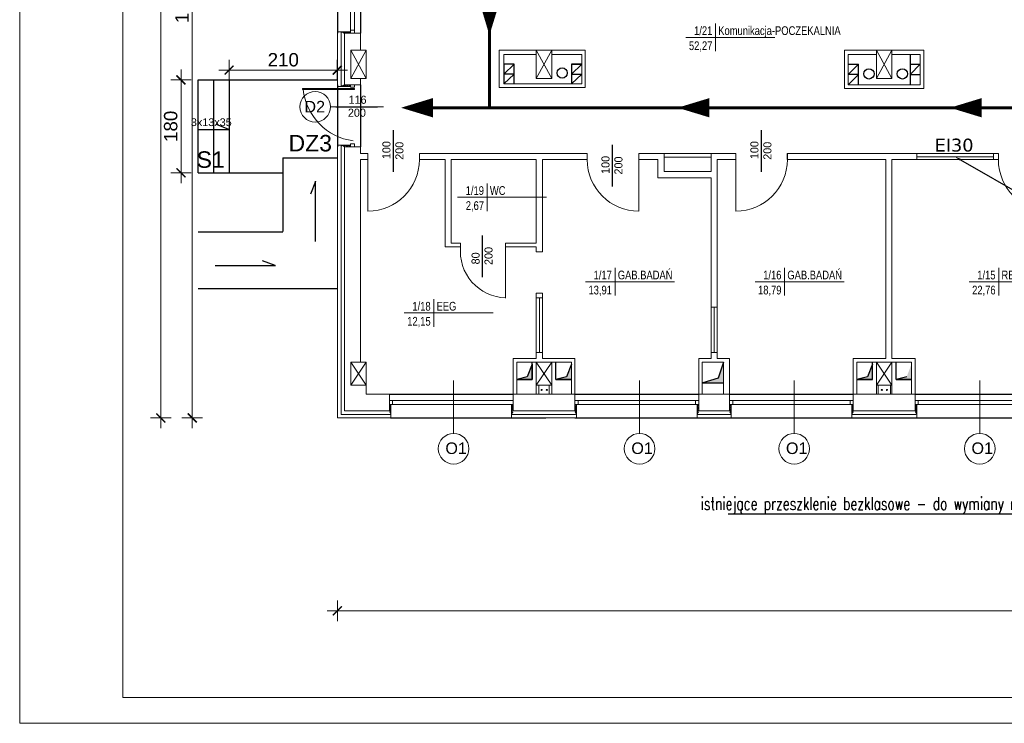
# Model space of a CAD drawing. Header units: millimetres. Extents: x 126553 to 403692, y -95821 to 38049.
# Tile 166 of 256: x 214683 to 216594, y 12157 to 13522. Entities that reach past the tile are written whole.
import ezdxf
from ezdxf import colors
from ezdxf.entities.mleader import LeaderData, LeaderLine
from ezdxf.enums import TextEntityAlignment as Align
from ezdxf.math import Vec2, Vec3

# ---------------------------------------------------------------- set-up
doc = ezdxf.new("R2010")
doc.units = ezdxf.units.MM
for name, color, linetype, lineweight in [('_(06 GRUBA)', 7, 'Continuous', 40), ('docieplenie', 6, 'Continuous', 18), ('docieplenie zew.', 6, 'Continuous', 18), ('ewakaucja', 3, 'Continuous', 50), ('OKNA', 7, 'Continuous', 13), ('opisy', 7, 'Continuous', 18), ('ramki', 250, 'Continuous', 13), ('TEREN', 1, 'Continuous', 40), ('WYMIAR', 7, 'Continuous', 18), ('ŚCIANY CIENKIE', 7, 'Continuous', 18), ('ŚCIANY GRUBE', 7, 'Continuous', 20)]:
    doc.layers.add(name, color=color, linetype=linetype, lineweight=lineweight)
doc.layers.add('KOMINY', color=94, linetype='Continuous', plot=False)
doc.layers.add('Opisy - Teksty', color=7, linetype='Continuous')
doc.layers.add('WIDOK', color=7, linetype='Continuous')
doc.styles.add('Arial', font='arial.ttf')
doc.styles.add('GENERATED_STYLE_2', font='arial.ttf')
doc.styles.add('ROMANS', font='romans.shx', dxfattribs={"width": 0.7})
doc.styles.add('STYLE1', font='txt', dxfattribs={"width": 0.8})
doc.linetypes.add('ZIGZAG', pattern='A,0.0001,-0.2,[131,LTYPESHP.SHX,S=0.2,R=0,X=-0.2,Y=0],-0.4,[131,LTYPESHP.SHX,S=0.2,R=180,X=0.2,Y=0],-0.2', length=0.8001)
doc.dimstyles.new('A_100', dxfattribs={"dimtxt": 26, "dimasz": 2, "dimexe": 0, "dimexo": 5, "dimgap": 0.01, "dimtad": 0, "dimdec": 4, "dimrnd": 0.5, "dimdsep": 46, "dimtxsty": 'Arial', "dimblk1": 'K', "dimblk2": 'K', "dimsah": 1, "dimcen": 10, "dimse1": 1, "dimse2": 1, "dimclrd": 256, "dimclre": 256, "dimclrt": 1, "dimadec": 0, "dimazin": 0, "dimtfac": 0.5, "dimtdec": 4, "dimtmove": 0, "dimatfit": 3, "dimldrblk": 'K', "dimfxl": 1, "dimtvp": 0.75, "dimtolj": 1, "dimtzin": 0, "dimlwd": 13, "dimarcsym": 0})

# ---------------------------------------------------------------- blocks, each defined once
blk = doc.blocks.new('METKA')
for p, q in [((0, 26.9), (0, -26.9)), ((-57.4, 0), (115.4, 0))]:
    blk.add_line(p, q)
at = {"layer": 'opisy', "style": 'STYLE1', "width": 0.8, "flags": 4}
for tag, p in [('NUMER', (-6.1, 4.5)), ('POWIERZCHNIA', (-6, -24.6))]:
    blk.add_attdef(tag, text='', height=17, dxfattribs=at).set_placement(p, align=Align.RIGHT)
for tag, p in [('NAZWA', (5.3, 4.6)), ('POSADZKA', (5.6, -24.7))]:
    blk.add_attdef(tag, p, '', height=17, dxfattribs=at)
blk = doc.blocks.new('stolarka1')
at = {"layer": 'opisy', "color": 8}
blk.add_line((6731.2, -4655), (6731.2, -4757.8), dxfattribs=at)
at = {"layer": 'opisy'}
blk.add_circle((6731.2, -4787.5), 29.7, dxfattribs=at)
at = {"layer": 'opisy', "insert": (6715.2, -4775.4), "char_height": 22.4, "width": 15.9, "attachment_point": 1}
blk.add_mtext('{\\fArial|b0|i0|c238|p34;O1}', dxfattribs=at)
blk = doc.blocks.new('K')
for p, q in [((0, 10), (0, -10)), ((-10, 0), (10, 0)), ((4.24, 4.24), (-4.24, -4.24))]:
    blk.add_line(p, q)
blk.add_trace([(-4.77, -3.71), (-3.71, -4.77), (3.71, 4.77), (4.77, 3.71)])
blk = doc.blocks.new('*D2484')
at = {"layer": 'Defpoints', "color": 0, "linetype": 'ByBlock', "transparency": 16777216}
for p in [(215299.7, 12749.4), (225693.7, 12749.4), (225693.7, 12375.5)]:
    blk.add_point(p, dxfattribs=at)
at = {"layer": 'WYMIAR', "linetype": 'ByBlock', "lineweight": 13, "transparency": 16777216}
blk.add_line((215301.7, 12375.5), (225691.7, 12375.5), dxfattribs=at)
at = {"layer": 'WYMIAR', "linetype": 'ByBlock', "lineweight": 13, "transparency": 16777216, "xscale": 2, "yscale": 2, "zscale": 2, "rotation": 180}
blk.add_blockref('K', (215299.7, 12375.5), dxfattribs=at)
at = {"layer": 'WYMIAR', "linetype": 'ByBlock', "lineweight": 13, "transparency": 16777216, "xscale": 2, "yscale": 2, "zscale": 2}
blk.add_blockref('K', (225693.7, 12375.5), dxfattribs=at)
at = {"layer": 'WYMIAR', "color": 7, "linetype": 'ByBlock', "transparency": 16777216, "insert": (220496.7, 12395.5), "char_height": 26, "attachment_point": 5, "style": 'Arial'}
blk.add_mtext('\\A1;10394', dxfattribs=at)
blk = doc.blocks.new('*D2487')
at = {"layer": 'Defpoints', "color": 0, "linetype": 'ByBlock', "lineweight": 60, "transparency": 16777216}
for p in [(215268, 14361.4), (215018.2, 12749.4), (215268, 12749.4)]:
    blk.add_point(p, dxfattribs=at)
at = {"layer": 'WYMIAR', "linetype": 'ByBlock', "lineweight": 13, "transparency": 16777216}
blk.add_line((215018.2, 14359.4), (215018.2, 12751.4), dxfattribs=at)
at = {"layer": 'WYMIAR', "linetype": 'ByBlock', "lineweight": 13, "transparency": 16777216, "xscale": 2, "yscale": 2, "zscale": 2}
for p, rotation in [((215018.2, 14361.4), 90), ((215018.2, 12749.4), 270)]:
    blk.add_blockref('K', p, dxfattribs=dict(at, rotation=rotation))
at = {"layer": 'WYMIAR', "color": 7, "linetype": 'ByBlock', "transparency": 16777216, "insert": (214998.3, 13555.4), "char_height": 26, "attachment_point": 5, "rotation": 90, "style": 'Arial'}
blk.add_mtext('\\A1;1612', dxfattribs=at)
blk = doc.blocks.new('*D2750')
at = {"layer": 'Defpoints', "color": 0, "linetype": 'ByBlock', "lineweight": 60, "transparency": 16777216}
for p in [(215089.7, 13424), (215089.7, 13404.9), (215299.6, 13404.9)]:
    blk.add_point(p, dxfattribs=at)
at = {"layer": 'WYMIAR', "linetype": 'ByBlock', "lineweight": 13, "transparency": 16777216}
blk.add_line((215297.6, 13424), (215091.7, 13424), dxfattribs=at)
at = {"layer": 'WYMIAR', "linetype": 'ByBlock', "lineweight": 13, "transparency": 16777216, "xscale": 2, "yscale": 2, "zscale": 2, "rotation": 180}
blk.add_blockref('K', (215089.7, 13424), dxfattribs=at)
at = {"layer": 'WYMIAR', "linetype": 'ByBlock', "lineweight": 13, "transparency": 16777216, "xscale": 2, "yscale": 2, "zscale": 2}
blk.add_blockref('K', (215299.6, 13424), dxfattribs=at)
at = {"layer": 'WYMIAR', "color": 7, "linetype": 'ByBlock', "transparency": 16777216, "insert": (215194.7, 13443.9), "char_height": 26, "attachment_point": 5, "style": 'Arial'}
blk.add_mtext('\\A1;210', dxfattribs=at)
blk = doc.blocks.new('*D2751')
at = {"layer": 'Defpoints', "color": 0, "linetype": 'ByBlock', "lineweight": 60, "transparency": 16777216}
for p in [(215029.7, 13404.9), (214996.3, 13224.9), (215029.7, 13224.9)]:
    blk.add_point(p, dxfattribs=at)
at = {"layer": 'WYMIAR', "linetype": 'ByBlock', "lineweight": 13, "transparency": 16777216}
blk.add_line((214996.3, 13402.9), (214996.3, 13226.9), dxfattribs=at)
at = {"layer": 'WYMIAR', "linetype": 'ByBlock', "lineweight": 13, "transparency": 16777216, "xscale": 2, "yscale": 2, "zscale": 2}
for p, rotation in [((214996.3, 13404.9), 90), ((214996.3, 13224.9), 270)]:
    blk.add_blockref('K', p, dxfattribs=dict(at, rotation=rotation))
at = {"layer": 'WYMIAR', "color": 7, "linetype": 'ByBlock', "transparency": 16777216, "insert": (214976.4, 13314.9), "char_height": 26, "attachment_point": 5, "rotation": 90, "style": 'Arial'}
blk.add_mtext('\\A1;180', dxfattribs=at)
blk = doc.blocks.new('*D2984')
at = {"layer": 'Defpoints', "color": 0, "linetype": 'ByBlock', "lineweight": -3}
for p in [(220347.7, 15996.4), (214957.2, 12749.4), (220435.7, 12749.4)]:
    blk.add_point(p, dxfattribs=at)
at = {"layer": 'WYMIAR', "linetype": 'ByBlock', "lineweight": 13}
blk.add_line((214957.2, 15994.4), (214957.2, 12751.4), dxfattribs=at)
at = {"layer": 'WYMIAR', "linetype": 'ByBlock', "lineweight": 13, "xscale": 2, "yscale": 2, "zscale": 2}
for p, rotation in [((214957.2, 15996.4), 90), ((214957.2, 12749.4), 270)]:
    blk.add_blockref('K', p, dxfattribs=dict(at, rotation=rotation))
at = {"layer": 'WYMIAR', "color": 7, "linetype": 'ByBlock', "insert": (214937.3, 14372.9), "char_height": 26, "attachment_point": 5, "rotation": 90, "style": 'Arial'}
blk.add_mtext('\\A1;3247', dxfattribs=at)

msp = doc.modelspace()

# ---------------------------------------------------------------- hatches: boundary and pattern name
at = {"layer": 'KOMINY'}
for points in [[(216048.72702, 12817.86048), (216048.72702, 12857.86048), (216038.78499, 12826.66666), (216008.72702, 12817.86048)], [(215677.64869, 12853.77008), (215668.23091, 12829.23622), (215647.64869, 12823.77008), (215677.64869, 12823.77008)], [(215753.80536, 12853.77008), (215744.38759, 12829.23622), (215723.80536, 12823.77008), (215753.80536, 12823.77008)], [(216337.72702, 12853.77008), (216328.30925, 12829.23622), (216307.72702, 12823.77008), (216337.72702, 12823.77008)], [(216413.72702, 12853.77008), (216404.30925, 12829.23622), (216383.72702, 12823.77008), (216413.72702, 12823.77008)]]:
    msp.add_hatch(color=0, dxfattribs=at).paths.add_polyline_path(points)

# ---------------------------------------------------------------- linework, layer by layer
at = {"layer": 'docieplenie', "color": 0, "linetype": 'ZIGZAG'}
for p, q in [((215306.8286, 13496.62547), (215308.77768, 13498.29339)), ((215306.8286, 13496.62547), (215306.8286, 13393.86304)), ((215308.77768, 13498.29339), (215312.48771, 13495.52094)), ((215312.48771, 13495.52094), (215315.03052, 13498.17526)), ((215315.03052, 13498.17526), (215318.50091, 13495.55003)), ((215318.50091, 13495.55003), (215321.09567, 13498.24012)), ((215321.09567, 13498.24012), (215324.27404, 13495.45282)), ((215324.27404, 13495.45282), (215324.9228, 13496.3603)), ((215306.8286, 13393.86304), (215309.21176, 13392.72081)), ((215309.21176, 13392.72081), (215311.68839, 13394.81491)), ((215311.68839, 13394.81491), (215314.92707, 13392.59389)), ((215314.92707, 13392.59389), (215317.72111, 13394.81491)), ((215317.72111, 13394.81491), (215321.34074, 13392.59389)), ((215321.34074, 13392.59389), (215324.26186, 13394.75145)), ((215324.26186, 13394.75145), (215324.76975, 13394.49762)), ((215306.8286, 13276.62547), (215308.77768, 13278.29339)), ((215308.77768, 13278.29339), (215312.48771, 13275.52094)), ((215312.48771, 13275.52094), (215315.03052, 13278.17526)), ((215315.03052, 13278.17526), (215318.50091, 13275.55003)), ((215318.50091, 13275.55003), (215321.09567, 13278.24012)), ((215321.09567, 13278.24012), (215324.27404, 13275.45282)), ((215306.8286, 13276.62547), (215306.8286, 12756.40184)), ((215324.27404, 13275.45282), (215324.9228, 13276.3603)), ((215401.18992, 12770.33605), (215403.44306, 12773.1665)), ((215403.24994, 12767.82719), (215401.18992, 12770.33605)), ((215401.18992, 12765.38275), (215403.24994, 12767.82719)), ((215403.31436, 12763.64584), (215401.18992, 12765.38275)), ((215401.18992, 12760.81539), (215403.31436, 12763.64584)), ((215403.44306, 12773.1665), (215401.25435, 12775.16067)), ((215637.9519, 12764.30459), (215640.37717, 12766.95407)), ((215640.20856, 12760.90565), (215637.9519, 12764.30459)), ((215638.08779, 12769.82997), (215640.44247, 12772.37917)), ((215640.37717, 12766.95407), (215638.08779, 12769.82997)), ((215640.44247, 12772.37917), (215638.21854, 12774.92828)), ((215761.18992, 12770.33605), (215763.44306, 12773.1665)), ((215763.24994, 12767.82719), (215761.18992, 12770.33605)), ((215761.18992, 12765.38275), (215763.24994, 12767.82719)), ((215763.31436, 12763.64584), (215761.18992, 12765.38275)), ((215761.18992, 12760.81539), (215763.31436, 12763.64584)), ((215763.44306, 12773.1665), (215761.25435, 12775.16067)), ((215997.87715, 12762.43488), (216000.52341, 12764.81093)), ((216000.22376, 12760.60647), (215997.87715, 12762.43488)), ((215997.91559, 12766.76537), (216000.52033, 12769.27379)), ((216000.52341, 12764.81093), (215997.91559, 12766.76537)), ((215997.92865, 12771.70882), (216000.50037, 12774.2009)), ((216000.52033, 12769.27379), (215997.92865, 12771.70882)), ((216000.50037, 12774.2009), (215999.25347, 12775.21323)), ((216060.86852, 12765.43364), (216063.48192, 12767.7843)), ((216063.46871, 12763.28065), (216060.86852, 12765.43364)), ((216060.89142, 12774.38731), (216061.75502, 12775.13764)), ((216063.51949, 12772.32389), (216060.89142, 12774.38731)), ((216060.89142, 12770.22293), (216063.51949, 12772.32389)), ((216063.48192, 12767.7843), (216060.89142, 12770.22293)), ((216061.12856, 12760.79359), (216063.46871, 12763.28065)), ((216297.9519, 12764.30459), (216300.37717, 12766.95407)), ((216300.20856, 12760.90565), (216297.9519, 12764.30459)), ((216298.08779, 12769.82997), (216300.44247, 12772.37917)), ((216300.37717, 12766.95407), (216298.08779, 12769.82997)), ((216300.44247, 12772.37917), (216298.21854, 12774.92828)), ((216421.18992, 12770.33605), (216423.44306, 12773.1665)), ((216423.24994, 12767.82719), (216421.18992, 12770.33605)), ((216421.18992, 12765.38275), (216423.24994, 12767.82719)), ((216423.31436, 12763.64584), (216421.18992, 12765.38275)), ((216421.18992, 12760.81539), (216423.31436, 12763.64584)), ((216423.44306, 12773.1665), (216421.25435, 12775.16067)), ((215306.8286, 12756.40184), (215401.91183, 12756.40184)), ((215403.24994, 12758.69255), (215401.18992, 12760.81539)), ((215401.89812, 12756.38883), (215403.24994, 12758.69255)), ((215637.98462, 12758.38924), (215640.20856, 12760.90565)), ((215639.16578, 12756.38883), (215637.98462, 12758.38924)), ((215639.16578, 12756.38883), (215761.89812, 12756.38883)), ((215763.24994, 12758.69255), (215761.18992, 12760.81539)), ((215761.89812, 12756.38883), (215763.24994, 12758.69255)), ((215997.91706, 12758.07933), (216000.22376, 12760.60647)), ((215999.20842, 12756.41124), (215997.91706, 12758.07933)), ((215999.20842, 12756.41124), (216062.05306, 12756.41124)), ((216063.58024, 12758.90041), (216061.12856, 12760.79359)), ((216062.05306, 12756.41124), (216063.58024, 12758.90041)), ((216297.98462, 12758.38924), (216300.20856, 12760.90565)), ((216299.16578, 12756.38883), (216297.98462, 12758.38924)), ((216299.16578, 12756.38883), (216421.89812, 12756.38883)), ((216423.24994, 12758.69255), (216421.18992, 12760.81539)), ((216421.89812, 12756.38883), (216423.24994, 12758.69255))]:
    msp.add_line(p, q, dxfattribs=at)
at = {"layer": 'docieplenie', "color": 0}
for p, q in [((216297.72702, 12775.36048), (216297.72702, 12763.36048)), ((216423.72702, 12749.36048), (216423.72702, 12775.36048))]:
    msp.add_line(p, q, dxfattribs=at)
at = {"layer": 'docieplenie', "color": 0, "lineweight": 30}
for points in [[(215296.68568, 13352.76155), (215377.55362, 13352.76155)], [(215408.61491, 13226.63998), (215408.61491, 13307.50793)], [(216122.62179, 13226.63998), (216122.62179, 13307.50793)], [(215833.63395, 13198.03688), (215833.63395, 13278.90482)], [(215581.60845, 13022.59392), (215581.60845, 13103.46186)]]:
    msp.add_lwpolyline(points, dxfattribs=at)
at = {"layer": 'docieplenie', "color": 0, "lineweight": 0}
for points in [[(215358.7759, 13250.36048), (215358.7759, 13150.36048)], [(215884.54868, 13250.36048), (215884.54868, 13150.36048)], [(216072.78278, 13250.36048), (216072.78278, 13150.36048)], [(215626.21408, 13081.52608), (215626.21408, 12981.52608)]]:
    msp.add_lwpolyline(points, dxfattribs=at)
for centre, radius, start, end in [((215358.7759, 13250.36048), 100, 270, 0), ((215884.54868, 13250.36048), 100, 180, 270), ((216072.78278, 13250.36048), 100, 270, 0), ((216682.23787, 13250.36048), 100, 180, 270), ((215628.19114, 13072.39199), 89.77066, 174.16009728, 268.73804796)]:
    msp.add_arc(centre, radius, start, end, dxfattribs=at)
at = {"layer": 'docieplenie zew.', "color": 0, "linetype": 'ZIGZAG'}
for p, q in [((215313.72702, 13498.36048), (215299.72702, 13498.36048)), ((215325.08789, 13498.36048), (215313.72702, 13498.36048)), ((215325.08789, 13495.36048), (215325.08789, 13498.36048))]:
    msp.add_line(p, q, dxfattribs=at)
at = {"layer": 'docieplenie zew.', "color": 0}
for p, q in [((215299.72702, 13498.36048), (215299.72702, 13395.36048)), ((215325.08789, 13498.36048), (215325.08789, 13495.36048)), ((215299.72702, 13395.36048), (215299.72702, 13392.36048)), ((215299.72702, 13392.36048), (215325.08789, 13392.36048)), ((215325.08789, 13392.36048), (215325.08789, 13395.26391)), ((215325.08789, 13395.26391), (215325.08789, 13392.36048)), ((215313.72702, 13278.36048), (215299.72702, 13278.36048)), ((215299.72702, 13278.36048), (215299.72702, 12763.36048)), ((215325.08789, 13278.36048), (215313.72702, 13278.36048)), ((215325.08789, 13275.36048), (215325.08789, 13278.36048)), ((215325.08789, 13278.36048), (215325.08789, 13275.36048)), ((215299.72702, 12763.36048), (215299.72702, 12749.36048)), ((215403.72702, 12775.36048), (215400.72702, 12775.36048)), ((215403.72702, 12775.36048), (215400.72702, 12775.36048)), ((215403.72702, 12749.36048), (215403.72702, 12775.36048)), ((215640.72702, 12775.36048), (215637.72702, 12775.36048)), ((215637.72702, 12775.36048), (215637.72702, 12763.36048)), ((215637.72702, 12763.36048), (215637.72702, 12749.36048)), ((215763.72702, 12775.36048), (215760.72702, 12775.36048)), ((215763.72702, 12749.36048), (215763.72702, 12775.36048)), ((216000.72702, 12775.36048), (215997.72702, 12775.36048)), ((215997.72702, 12775.36048), (215997.72702, 12749.36048)), ((216063.72702, 12775.36048), (216060.72702, 12775.36048)), ((216063.72702, 12749.36048), (216063.72702, 12775.36048)), ((216300.72702, 12775.36048), (216297.72702, 12775.36048)), ((216297.72702, 12775.36048), (216297.72702, 12749.36048)), ((216300.72702, 12775.36048), (216297.72702, 12775.36048)), ((216297.72702, 12763.36048), (216297.72702, 12749.36048)), ((216423.72702, 12775.36048), (216420.72702, 12775.36048)), ((216423.72702, 12775.36048), (216420.72702, 12775.36048)), ((216423.72702, 12749.36048), (216423.72702, 12775.36048)), ((215299.72702, 12749.36048), (215400.72702, 12749.36048)), ((215400.72702, 12749.36048), (215403.72702, 12749.36048)), ((215637.72702, 12749.36048), (215760.72702, 12749.36048)), ((215637.72702, 12749.36048), (215640.72702, 12749.36048)), ((215640.72702, 12749.36048), (215643.72702, 12749.36048)), ((215760.72702, 12749.36048), (215763.72702, 12749.36048)), ((215997.72702, 12749.36048), (216060.72702, 12749.36048)), ((216060.72702, 12749.36048), (216063.72702, 12749.36048)), ((216297.72702, 12749.36048), (216420.72702, 12749.36048)), ((216297.72702, 12749.36048), (216420.72702, 12749.36048)), ((216420.72702, 12749.36048), (216423.72702, 12749.36048)), ((216420.72702, 12749.36048), (216423.72702, 12749.36048))]:
    msp.add_line(p, q, dxfattribs=at)
at = {"layer": 'ewakaucja', "color": 3, "lineweight": 60}
for points in [[(215594.72702, 13849.19509), (215594.72702, 13350.98534)], [(217232.03266, 13350.98534), (215462.93369, 13350.98534)]]:
    msp.add_lwpolyline(points, dxfattribs=at)
for points in [[(215594.72702, 13491.67384, 0, 37.5, 0), (215594.98186, 13553.37656, 37.5, 37.5, 0)], [(215423.28259, 13350.98534, 0, 37.5, 0), (215484.98583, 13350.98534, 37.5, 37.5, 0)], [(215959.89957, 13350.98534, 0, 37.5, 0), (216021.60281, 13350.98534, 37.5, 37.5, 0)], [(216488.3537, 13350.98534, 0, 37.5, 0), (216550.05694, 13350.98534, 37.5, 37.5, 0)]]:
    msp.add_lwpolyline(points, format="xyseb", dxfattribs=at)
at = {"layer": 'KOMINY', "color": 0}
for p, q in [((216410.80948, 13453.96085), (216410.80948, 13395.36048)), ((215642.72702, 13435.36048), (215622.72702, 13416.36048)), ((215622.72702, 13435.36048), (215622.72702, 13397.36048)), ((215642.72702, 13435.36048), (215622.72702, 13435.36048)), ((215642.72702, 13397.36048), (215642.72702, 13435.36048)), ((215773.72702, 13435.36048), (215753.72702, 13435.36048)), ((215753.72702, 13435.36048), (215753.72702, 13397.36048)), ((215773.72702, 13435.36048), (215753.72702, 13416.36048)), ((215753.72702, 13435.36048), (215773.72702, 13435.36048)), ((215773.72702, 13435.36048), (215753.72702, 13435.36048)), ((216310.72702, 13435.36048), (216290.72702, 13415.36048)), ((216290.72702, 13435.36048), (216310.72702, 13435.36048)), ((216310.72702, 13395.36048), (216310.72702, 13435.36048)), ((216430.80948, 13435.36048), (216410.80948, 13415.36048)), ((216410.80948, 13435.36048), (216430.80948, 13435.36048)), ((215642.72702, 13416.36048), (215622.72702, 13397.36048)), ((215642.72702, 13416.36048), (215622.72702, 13416.36048)), ((215753.72702, 13416.36048), (215773.72702, 13416.36048)), ((215773.72702, 13416.36048), (215753.72702, 13397.36048)), ((216310.72702, 13415.36048), (216290.72702, 13415.36048)), ((216310.72702, 13415.36048), (216290.72702, 13395.36048)), ((216410.80948, 13415.36048), (216430.80948, 13415.36048)), ((215677.64869, 12823.77008), (215677.64869, 12857.86048)), ((215723.80536, 12823.77008), (215723.80536, 12857.86048)), ((216048.72702, 12857.86048), (216038.78499, 12826.66666)), ((216337.72702, 12823.77008), (216337.72702, 12857.86048)), ((216383.72702, 12823.77008), (216383.72702, 12857.86048)), ((215677.64869, 12853.77008), (215668.23091, 12829.23622)), ((215677.64869, 12853.77008), (215668.23091, 12829.23622)), ((215677.64869, 12853.77008), (215677.64869, 12823.77008)), ((215753.80536, 12853.77008), (215744.38759, 12829.23622)), ((215753.80536, 12853.77008), (215744.38759, 12829.23622)), ((216337.72702, 12853.77008), (216328.30925, 12829.23622)), ((216337.72702, 12853.77008), (216328.30925, 12829.23622)), ((215668.23091, 12829.23622), (215647.64869, 12823.77008)), ((215672.80721, 12823.77008), (215647.64869, 12823.77008)), ((215677.64869, 12823.77008), (215647.64869, 12823.77008)), ((215647.64869, 12823.77008), (215677.64869, 12823.77008)), ((215744.38759, 12829.23622), (215723.80536, 12823.77008)), ((215748.96388, 12823.77008), (215723.80536, 12823.77008)), ((215753.80536, 12823.77008), (215723.80536, 12823.77008)), ((215723.80536, 12823.77008), (215753.80536, 12823.77008)), ((216038.78499, 12826.66666), (216008.72702, 12817.86048)), ((216328.30925, 12829.23622), (216307.72702, 12823.77008)), ((216332.88555, 12823.77008), (216307.72702, 12823.77008)), ((216337.72702, 12823.77008), (216307.72702, 12823.77008)), ((216307.72702, 12823.77008), (216337.72702, 12823.77008)), ((216404.30925, 12829.23622), (216383.72702, 12823.77008)), ((216408.88555, 12823.77008), (216383.72702, 12823.77008)), ((216413.72702, 12823.77008), (216383.72702, 12823.77008)), ((216383.72702, 12823.77008), (216413.72702, 12823.77008)), ((216008.72702, 12817.86048), (216048.72702, 12817.86048))]:
    msp.add_line(p, q, dxfattribs=at)
for centre in [(215735.87591, 13418.37711), (216331.17961, 13416.66973), (216395.90789, 13416.66973)]:
    msp.add_circle(centre, 10, dxfattribs=at)
at = {"layer": 'OKNA', "color": 0}
for p, q in [((215325.08789, 13615.26391), (215325.08789, 13495.36048)), ((215333.08789, 13615.26391), (215333.08789, 13495.36048)), ((215333.08789, 13501.26391), (215325.08789, 13501.26391)), ((215333.08789, 13388.07563), (215232.24795, 13388.07563)), ((215333.08789, 13386.23976), (215232.87193, 13386.23976)), ((216024.72702, 12864.86048), (216024.72702, 13108.62034)), ((216024.72702, 12864.86048), (216024.72702, 13108.62034)), ((216024.72702, 12864.86048), (216024.72702, 13108.62034)), ((216036.72702, 12864.86048), (216036.72702, 13108.62034)), ((215685.72702, 12982.06862), (215685.72702, 12876.56713)), ((215691.74306, 12982.06862), (215691.74306, 12876.56713)), ((215697.72702, 12982.06862), (215697.72702, 12876.56713)), ((216030.74306, 12964.20479), (216030.74306, 12876.56713)), ((215400.72702, 12783.36048), (215640.72702, 12783.36048)), ((215400.72702, 12783.36048), (215406.72702, 12783.36048)), ((215406.72702, 12783.36048), (215406.72702, 12775.36048)), ((215550.72702, 12783.36048), (215640.72702, 12783.36048)), ((215760.72702, 12783.36048), (216000.72702, 12783.36048)), ((215766.72702, 12775.36048), (215766.72702, 12783.36048)), ((215994.72702, 12775.36048), (215994.72702, 12783.36048)), ((216060.72702, 12783.36048), (216300.72702, 12783.36048)), ((216066.72702, 12775.36048), (216066.72702, 12783.36048)), ((216294.72702, 12775.36048), (216294.72702, 12783.36048)), ((216420.10202, 12783.36048), (216660.10202, 12783.36048)), ((216426.72702, 12775.36048), (216426.72702, 12783.36048)), ((215400.72702, 12775.36048), (215640.72702, 12775.36048)), ((215406.72702, 12775.36048), (215403.72702, 12775.36048)), ((215550.72702, 12775.36048), (215640.72702, 12775.36048)), ((215760.72702, 12775.36048), (216000.72702, 12775.36048)), ((216060.72702, 12775.36048), (216300.72702, 12775.36048)), ((216239.30551, 12775.41738), (216292.01602, 12775.41738)), ((216420.10202, 12775.36048), (216660.10202, 12775.36048))]:
    msp.add_line(p, q, dxfattribs=at)
at = {"layer": 'OKNA', "color": 0, "lineweight": 5}
for p, q in [((215232.24795, 13388.07563), (215232.24795, 13386.23976)), ((215232.24795, 13386.23976), (215232.87193, 13386.23976)), ((215333.08789, 13388.07563), (215333.08789, 13386.23976))]:
    msp.add_line(p, q, dxfattribs=at)
at = {"layer": 'OKNA', "color": 4}
for p, q in [((216423.75083, 13262.36048), (216572.55306, 13262.36048)), ((216423.75083, 13256.04092), (216572.55306, 13256.04092)), ((216423.75083, 13250.36048), (216572.55306, 13250.36048))]:
    msp.add_line(p, q, dxfattribs=at)
at = {"layer": 'OKNA', "color": 0}
msp.add_arc((215346.2064, 13399.27073), 113.62153, 186.58559702, 262.09556449, dxfattribs=at)
at = {"layer": 'opisy', "color": 0}
msp.add_line((215389.08806, 13352.79732), (215286.31508, 13352.79732), dxfattribs=at)
msp.add_circle((215256.61483, 13352.79732), 29.70025, dxfattribs=at)
at = {"layer": 'ramki', "color": 0, "ltscale": 0.6}
for points in [[(214683.31194, 16357.33162), (227587.02727, 16357.33162), (227587.02727, 12157.33162), (214683.31194, 12157.33162)], [(214883.31194, 16307.33162), (227537.02727, 16307.33162), (227537.02727, 12207.33162), (214883.31194, 12207.33162)]]:
    msp.add_lwpolyline(points, close=True, dxfattribs=at)
at = {"layer": 'WIDOK', "color": 0}
for p, q in [((215299.72702, 13615.36048), (215299.72702, 13495.36048)), ((215344.72702, 13615.36048), (215344.72702, 13495.36048)), ((215089.72702, 13404.93224), (215089.72702, 13224.93224)), ((215299.72702, 13395.36048), (215299.72702, 13275.36048)), ((215344.72702, 13395.36048), (215344.72702, 13275.36048)), ((215193.72702, 13253.57381), (215193.72702, 13111.30228)), ((215400.10202, 12795.36048), (215640.10202, 12795.36048)), ((215760.10202, 12795.36048), (216000.10202, 12795.36048)), ((215760.72702, 12795.36048), (216000.72702, 12795.36048)), ((216060.10202, 12795.36048), (216300.10202, 12795.36048)), ((216420.10202, 12795.36048), (216660.10202, 12795.36048)), ((215403.10202, 12749.36048), (215553.72702, 12749.36048)), ((215553.72702, 12749.36048), (215704.35202, 12749.36048)), ((215637.72702, 12749.36048), (215643.10202, 12749.36048)), ((215760.72702, 12749.36048), (216420.72702, 12749.36048)), ((216420.10202, 12749.36048), (216660.10202, 12749.36048))]:
    msp.add_line(p, q, dxfattribs=at)
at = {"layer": 'WIDOK', "color": 0, "linetype": 'ByBlock'}
for p, q in [((215029.72702, 13404.93224), (215299.59917, 13404.93224)), ((215029.72702, 13224.93224), (215029.72702, 13404.93224)), ((215060.04047, 13224.93224), (215060.04047, 13404.93224)), ((215089.1201, 13308.86389), (215064.90772, 13318.33221)), ((215029.89811, 13308.86389), (215089.72702, 13308.86389)), ((215193.72702, 13253.57381), (215300.54674, 13253.57381)), ((215029.72702, 13224.93224), (215193.72702, 13224.93224)), ((215257.31917, 13207.73913), (215247.85084, 13183.52676)), ((215257.31917, 13091.38154), (215257.31917, 13208.34606)), ((215029.72702, 13110.32697), (215193.72702, 13110.32697)), ((215178.80479, 13044.83326), (215154.59242, 13054.30158)), ((215062.4472, 13044.83326), (215179.41172, 13044.83326)), ((215029.72702, 13000.32697), (215299.72702, 13000.32697))]:
    msp.add_line(p, q, dxfattribs=at)
at = {"layer": 'ŚCIANY CIENKIE', "color": 0}
for p, q in [((215355.72702, 13462.86048), (215325.72702, 13407.86048)), ((215325.72702, 13462.86048), (215355.72702, 13407.86048)), ((215685.72702, 13462.86048), (215715.72702, 13407.86048)), ((215715.72702, 13462.86048), (215685.72702, 13407.86048)), ((216345.72702, 13462.86048), (216375.72702, 13407.86048)), ((216375.72702, 13462.86048), (216345.72702, 13407.86048)), ((216024.72702, 13262.36048), (215933.72702, 13262.36048)), ((216024.72702, 13255.36048), (215933.72702, 13255.36048)), ((215355.72702, 12857.86048), (215325.72702, 12812.86048)), ((215325.72702, 12857.86048), (215355.72702, 12812.86048)), ((215715.72702, 12857.86048), (215685.72702, 12812.86048)), ((215685.72702, 12857.86048), (215715.72702, 12812.86048)), ((215753.80536, 12823.77008), (215753.80536, 12857.86048)), ((216345.72702, 12857.86048), (216375.72702, 12812.86048)), ((216375.72702, 12857.86048), (216345.72702, 12812.86048)), ((215753.80536, 12853.77008), (215753.80536, 12823.77008))]:
    msp.add_line(p, q, dxfattribs=at)
at = {"layer": 'ŚCIANY GRUBE', "color": 0}
for p, q in [((215313.72702, 13495.36048), (215344.72702, 13495.36048)), ((215313.72702, 13495.36048), (215313.72702, 13395.36048)), ((215313.72702, 13495.36048), (215344.72702, 13495.36048)), ((215344.72702, 13495.36048), (215344.72702, 13462.86048)), ((215325.72702, 13462.86048), (215325.72702, 13407.86048)), ((215355.72702, 13462.86048), (215325.72702, 13462.86048)), ((215355.72702, 13407.86048), (215355.72702, 13462.86048)), ((215355.72702, 13462.86048), (215355.72702, 13447.36048)), ((215613.72702, 13462.86048), (215685.72702, 13462.86048)), ((215613.72702, 13390.36048), (215613.72702, 13462.86048)), ((215622.72702, 13453.96085), (215622.72702, 13397.36048)), ((215622.72702, 13453.96085), (215685.72702, 13453.96085)), ((215685.72702, 13462.86048), (215685.72702, 13407.86048)), ((215715.72702, 13462.86048), (215685.72702, 13462.86048)), ((215715.72702, 13407.86048), (215715.72702, 13462.86048)), ((215715.72702, 13462.86048), (215780.72702, 13462.86048)), ((215715.72702, 13453.96085), (215773.72702, 13453.96085)), ((215773.72702, 13453.96085), (215773.72702, 13435.36048)), ((215780.72702, 13462.86048), (215780.72702, 13390.36048)), ((216283.72702, 13462.86048), (216345.72702, 13462.86048)), ((216283.72702, 13462.86048), (216283.72702, 13388.36048)), ((216283.72702, 13435.36048), (216283.72702, 13462.86048)), ((216294.72702, 13453.96085), (216290.72702, 13453.96085)), ((216290.72702, 13453.96085), (216290.72702, 13395.36048)), ((216294.72702, 13453.96085), (216345.72702, 13453.96085)), ((216345.72702, 13462.86048), (216345.72702, 13407.86048)), ((216345.72702, 13462.86048), (216375.72702, 13462.86048)), ((216375.72702, 13407.86048), (216375.72702, 13462.86048)), ((216375.72702, 13462.86048), (216437.80948, 13462.86048)), ((216375.72702, 13453.96085), (216430.80948, 13453.96085)), ((216430.80948, 13453.96085), (216430.80948, 13395.36048)), ((216437.80948, 13462.86048), (216437.80948, 13388.36048)), ((215773.72702, 13435.36048), (215773.72702, 13397.36048)), ((216290.72702, 13395.36048), (216290.72702, 13435.36048)), ((216430.80948, 13435.36048), (216430.80948, 13395.36048)), ((215313.72702, 13395.36048), (215344.72702, 13395.36048)), ((215344.72702, 13395.36048), (215313.72702, 13395.36048)), ((215313.72702, 13395.36048), (215344.72702, 13395.36048)), ((215313.72702, 13395.36048), (215344.72702, 13395.36048)), ((215333.08789, 13395.26391), (215325.09114, 13395.26391)), ((215325.72702, 13407.86048), (215355.72702, 13407.86048)), ((215344.72702, 13407.86048), (215344.72702, 13395.36048)), ((215685.72702, 13397.36048), (215622.72702, 13397.36048)), ((215622.72702, 13397.36048), (215642.72702, 13397.36048)), ((215642.72702, 13397.36048), (215672.72702, 13397.36048)), ((215685.72702, 13407.86048), (215715.72702, 13407.86048)), ((215773.72702, 13397.36048), (215685.72702, 13397.36048)), ((215756.17745, 13397.36048), (215753.72702, 13397.36048)), ((216375.72702, 13395.36048), (216290.72702, 13395.36048)), ((216345.72702, 13407.86048), (216375.72702, 13407.86048)), ((216430.80948, 13395.36048), (216375.72702, 13395.36048)), ((215333.08789, 13390.73278), (215325.09114, 13390.73278)), ((215685.72702, 13390.36048), (215613.72702, 13390.36048)), ((215780.72702, 13390.36048), (215685.72702, 13390.36048)), ((216375.72702, 13388.36048), (216283.72702, 13388.36048)), ((216412.72702, 13388.36048), (216375.72702, 13388.36048)), ((216437.80948, 13388.36048), (216412.72702, 13388.36048)), ((215313.72702, 13275.36048), (215344.72702, 13275.36048)), ((215313.72702, 13275.36048), (215313.72702, 12763.36048)), ((215313.72702, 13275.36048), (215344.72702, 13275.36048)), ((215313.72702, 13275.36048), (215344.72702, 13275.36048)), ((215333.08789, 13275.26391), (215325.09114, 13275.26391)), ((215344.72702, 13275.36048), (215344.72702, 13262.36048)), ((215358.7759, 13262.36048), (215344.72702, 13262.36048)), ((215358.7759, 13250.36048), (215358.7759, 13262.36048)), ((215358.7759, 13250.36048), (215358.7759, 13262.36048)), ((215358.7759, 13250.36048), (215358.7759, 13262.36048)), ((215358.7759, 13262.36048), (215358.7759, 13250.36048)), ((215784.58408, 13262.36048), (215458.7405, 13262.36048)), ((215458.7405, 13262.36048), (215458.7405, 13250.36048)), ((215458.7759, 13262.36048), (215458.7759, 13250.36048)), ((215784.51328, 13262.36048), (215784.51328, 13250.36048)), ((215784.54868, 13262.36048), (215784.54868, 13250.36048)), ((215784.54868, 13262.36048), (215784.54868, 13250.36048)), ((215784.58408, 13262.36048), (215784.58408, 13250.36048)), ((215933.72702, 13262.36048), (215884.54868, 13262.36048)), ((215884.54868, 13250.36048), (215884.54868, 13262.36048)), ((215884.54868, 13250.36048), (215884.54868, 13262.36048)), ((215884.54868, 13250.36048), (215884.54868, 13262.36048)), ((215884.54868, 13262.36048), (215884.54868, 13242.36048)), ((215884.54868, 13250.36048), (215884.54868, 13262.36048)), ((215884.54868, 13250.36048), (215884.54868, 13262.36048)), ((215884.54868, 13262.36048), (215884.54868, 13250.36048)), ((215933.72702, 13227.36048), (215933.72702, 13262.36048)), ((216024.72702, 13227.36048), (216024.72702, 13262.36048)), ((216072.78278, 13262.36048), (216024.72702, 13262.36048)), ((216072.78278, 13250.36048), (216072.78278, 13262.36048)), ((216072.78278, 13250.36048), (216072.78278, 13262.36048)), ((216072.78278, 13250.36048), (216072.78278, 13262.36048)), ((216072.78278, 13250.36048), (216072.78278, 13262.36048)), ((216072.78278, 13262.36048), (216072.78278, 13250.36048)), ((216423.75083, 13262.36048), (216172.74738, 13262.36048)), ((216172.74738, 13262.36048), (216172.74738, 13250.36048)), ((216172.78278, 13262.36048), (216172.78278, 13250.36048)), ((216423.75083, 13250.36048), (216423.75083, 13262.36048)), ((216582.27327, 13262.36048), (216572.55306, 13262.36048)), ((216572.55306, 13250.36048), (216572.55306, 13262.36048)), ((216582.20247, 13262.36048), (216582.20247, 13250.36048)), ((216582.23787, 13262.36048), (216582.23787, 13250.36048)), ((216582.23787, 13262.36048), (216582.23787, 13250.36048)), ((216582.27327, 13262.36048), (216582.27327, 13250.36048)), ((215358.7759, 13250.36048), (215344.72702, 13250.36048)), ((215344.72702, 13250.36048), (215344.72702, 13088.52608)), ((215508.72702, 13250.36048), (215458.7405, 13250.36048)), ((215508.72702, 13250.36048), (215508.72702, 13081.52608)), ((215685.72702, 13250.36048), (215520.72702, 13250.36048)), ((215520.72702, 13250.36048), (215520.72702, 13088.52608)), ((215685.72702, 13250.36048), (215520.72702, 13250.36048)), ((215685.72702, 13250.36048), (215685.72702, 13088.31187)), ((215784.58408, 13250.36048), (215697.72702, 13250.36048)), ((215697.72702, 13250.36048), (215697.72702, 13071.4425)), ((215921.72702, 13250.36048), (215884.54868, 13250.36048)), ((215921.72702, 13215.36048), (215921.72702, 13250.36048)), ((216036.72702, 13198.62034), (216036.72702, 13250.36048)), ((216072.78278, 13250.36048), (216036.72702, 13250.36048)), ((216363.72702, 13250.36048), (216172.74738, 13250.36048)), ((216363.72702, 12864.86048), (216363.72702, 13250.36048)), ((216375.72702, 12864.86048), (216375.72702, 13250.36048)), ((216423.75083, 13250.36048), (216375.72702, 13250.36048)), ((216582.27327, 13250.36048), (216572.55306, 13250.36048)), ((216024.72702, 13227.36048), (215933.72702, 13227.36048)), ((216024.72702, 13215.36048), (215921.72702, 13215.36048)), ((216024.72702, 13198.62034), (216024.72702, 13215.36048)), ((216024.72702, 13198.62034), (216024.72702, 12964.20479)), ((216036.72702, 13198.62034), (216036.72702, 12964.20479)), ((215344.72702, 13088.52608), (215344.72702, 12857.86048)), ((215538.88638, 13088.52608), (215520.72702, 13088.52608)), ((215538.88638, 13081.52608), (215538.88638, 13088.52608)), ((215685.72702, 13088.52608), (215626.21408, 13088.52608)), ((215626.21408, 13081.52608), (215626.21408, 13088.52608)), ((215538.88638, 13081.52608), (215508.72702, 13081.52608)), ((215685.72702, 13081.52608), (215626.21408, 13081.52608)), ((215685.72702, 13071.4425), (215685.72702, 13081.52608)), ((215697.72702, 13071.4425), (215685.72702, 13071.4425)), ((215697.72702, 12991.4425), (215685.72702, 12991.4425)), ((215685.72702, 12982.06862), (215685.72702, 12991.4425)), ((215697.72702, 12982.06862), (215697.72702, 12991.4425)), ((215697.72702, 12982.06862), (215685.72702, 12982.06862)), ((216024.72702, 12964.20479), (216024.72702, 12973.57868)), ((216036.72702, 12964.20479), (216036.72702, 12973.57868)), ((216036.72702, 12964.20479), (216024.72702, 12964.20479)), ((215685.72702, 12864.86048), (215685.72702, 12876.56713)), ((215685.72702, 12876.56713), (215697.72702, 12876.56713)), ((215697.72702, 12864.86048), (215697.72702, 12876.56713)), ((216024.72702, 12864.86048), (216024.72702, 12876.56713)), ((216024.72702, 12876.56713), (216036.72702, 12876.56713)), ((216036.72702, 12864.86048), (216036.72702, 12876.56713)), ((215325.72702, 12857.86048), (215325.72702, 12812.86048)), ((215355.72702, 12857.86048), (215325.72702, 12857.86048)), ((215355.72702, 12812.86048), (215355.72702, 12857.86048)), ((215640.72702, 12823.77008), (215640.72702, 12864.86048)), ((215685.72702, 12864.86048), (215640.72702, 12864.86048)), ((215753.80536, 12857.86048), (215647.64869, 12857.86048)), ((215647.64869, 12795.36048), (215647.64869, 12857.86048)), ((215685.72702, 12857.86048), (215685.72702, 12812.86048)), ((215760.72702, 12864.86048), (215697.72702, 12864.86048)), ((215715.72702, 12812.86048), (215715.72702, 12857.86048)), ((215753.80536, 12795.36048), (215753.80536, 12857.86048)), ((215760.72702, 12864.86048), (215760.72702, 12763.36048)), ((216000.72702, 12864.86048), (216024.72702, 12864.86048)), ((216000.72702, 12795.36048), (216000.72702, 12864.86048)), ((216007.72702, 12857.86048), (216048.72702, 12857.86048)), ((216007.72702, 12795.36048), (216007.72702, 12857.86048)), ((216048.72702, 12857.86048), (216008.72702, 12857.86048)), ((216036.72702, 12864.86048), (216060.72702, 12864.86048)), ((216048.72702, 12795.36048), (216048.72702, 12857.86048)), ((216060.72702, 12795.36048), (216060.72702, 12864.86048)), ((216300.72702, 12864.86048), (216363.72702, 12864.86048)), ((216300.72702, 12864.86048), (216300.72702, 12763.36048)), ((216307.72702, 12857.86048), (216307.72702, 12795.36048)), ((216307.72702, 12857.86048), (216375.72702, 12857.86048)), ((216345.72702, 12857.86048), (216345.72702, 12812.86048)), ((216375.72702, 12864.86048), (216420.72702, 12864.86048)), ((216375.72702, 12812.86048), (216375.72702, 12857.86048)), ((216375.72702, 12857.86048), (216413.72702, 12857.86048)), ((216413.72702, 12795.36048), (216413.72702, 12857.86048)), ((216420.72702, 12763.36048), (216420.72702, 12864.86048)), ((215640.72702, 12795.36048), (215640.72702, 12823.77008)), ((215325.72702, 12812.86048), (215355.72702, 12812.86048)), ((215355.72702, 12812.86048), (215355.72702, 12795.36048)), ((215685.72702, 12812.86048), (215715.72702, 12812.86048)), ((215685.72702, 12812.86048), (215685.72702, 12795.36048)), ((215690.72702, 12812.86048), (215690.72702, 12795.36048)), ((215710.72702, 12812.86048), (215710.72702, 12795.36048)), ((215715.72702, 12812.86048), (215715.72702, 12795.36048)), ((216345.72702, 12812.86048), (216375.72702, 12812.86048)), ((216345.72702, 12812.86048), (216345.72702, 12795.36048)), ((216348.72702, 12812.86048), (216348.72702, 12795.36048)), ((216372.72702, 12812.86048), (216372.72702, 12795.36048)), ((216375.72702, 12812.86048), (216375.72702, 12795.36048)), ((215400.72702, 12795.36048), (215355.72702, 12795.36048)), ((215400.72702, 12763.36048), (215400.72702, 12795.36048)), ((215640.72702, 12763.36048), (215640.72702, 12795.36048)), ((215640.72702, 12795.36048), (215760.72702, 12795.36048)), ((216000.72702, 12763.36048), (216000.72702, 12795.36048)), ((216000.72702, 12795.36048), (216060.72702, 12795.36048)), ((216000.72702, 12783.41413), (216000.72702, 12775.41738)), ((216060.72702, 12795.36048), (216060.72702, 12763.36048)), ((216420.72702, 12795.36048), (216300.72702, 12795.36048)), ((215313.72702, 12763.36048), (215400.72702, 12763.36048)), ((215313.72702, 12763.36048), (215400.72702, 12763.36048)), ((215760.72702, 12763.36048), (215640.72702, 12763.36048)), ((216060.72702, 12763.36048), (216000.72702, 12763.36048)), ((216300.72702, 12763.36048), (216420.72702, 12763.36048))]:
    msp.add_line(p, q, dxfattribs=at)
for points in [[(215333.08789, 13390.73278), (215333.08789, 13395.26391), (215325.09114, 13395.26391), (215325.09114, 13390.73278)], [(215333.08789, 13275.26391), (215333.08789, 13281.15428), (215325.09114, 13281.15428), (215325.09114, 13275.26391)]]:
    msp.add_lwpolyline(points, dxfattribs=at)
for centre in [(215696.05797, 12803.80644), (215706.05797, 12803.80644), (216356.05797, 12803.80644), (216366.05797, 12803.80644)]:
    msp.add_circle(centre, 1.06853, dxfattribs=at)

# ---------------------------------------------------------------- block references
at = {"layer": 'opisy', "color": 0}
ref = msp.add_blockref('METKA', (216033.38339, 13487.42812), dxfattribs=at)
ref.add_attrib('NAZWA', 'Komunikacja-POCZEKALNIA', (216038.72464, 13491.98712), dxfattribs={"height": 17, "style": 'STYLE1', "width": 0.8, "flags": 4})
ref.add_attrib('NUMER', '1/21', dxfattribs={"height": 17, "style": 'STYLE1', "width": 0.8, "flags": 4}).set_placement((216027.24094, 13491.89556), align=Align.RIGHT)
ref.add_attrib('POWIERZCHNIA', '52,27', dxfattribs={"height": 17, "style": 'STYLE1', "width": 0.8, "flags": 4}).set_placement((216027.34239, 13462.79036), align=Align.RIGHT)
ref = msp.add_blockref('METKA', (215590.26033, 13177.36163), dxfattribs=at)
ref.add_attrib('NAZWA', 'WC', (215595.60158, 13181.92063), dxfattribs={"height": 17, "style": 'STYLE1', "width": 0.8, "flags": 4})
ref.add_attrib('NUMER', '1/19', dxfattribs={"height": 17, "style": 'STYLE1', "width": 0.8, "flags": 4}).set_placement((215584.11788, 13181.82906), align=Align.RIGHT)
ref.add_attrib('POWIERZCHNIA', '2,67', dxfattribs={"height": 17, "style": 'STYLE1', "width": 0.8, "flags": 4}).set_placement((215584.21933, 13152.72386), align=Align.RIGHT)
ref = msp.add_blockref('METKA', (215838.47936, 13013.60297), dxfattribs=at)
ref.add_attrib('NAZWA', 'GAB.BADAŃ', (215843.82061, 13018.16197), dxfattribs={"height": 17, "style": 'STYLE1', "width": 0.8, "flags": 4})
ref.add_attrib('NUMER', '1/17', dxfattribs={"height": 17, "style": 'STYLE1', "width": 0.8, "flags": 4}).set_placement((215832.33691, 13018.0704), align=Align.RIGHT)
ref.add_attrib('POWIERZCHNIA', '13,91', dxfattribs={"height": 17, "style": 'STYLE1', "width": 0.8, "flags": 4}).set_placement((215832.43835, 12988.9652), align=Align.RIGHT)
ref = msp.add_blockref('METKA', (216167.44245, 13013.60297), dxfattribs=at)
ref.add_attrib('NAZWA', 'GAB.BADAŃ', (216172.7837, 13018.16197), dxfattribs={"height": 17, "style": 'STYLE1', "width": 0.8, "flags": 4})
ref.add_attrib('NUMER', '1/16', dxfattribs={"height": 17, "style": 'STYLE1', "width": 0.8, "flags": 4}).set_placement((216161.3, 13018.0704), align=Align.RIGHT)
ref.add_attrib('POWIERZCHNIA', '18,79', dxfattribs={"height": 17, "style": 'STYLE1', "width": 0.8, "flags": 4}).set_placement((216161.40144, 12988.9652), align=Align.RIGHT)
ref = msp.add_blockref('METKA', (216582.86807, 13013.60297), dxfattribs=at)
ref.add_attrib('NAZWA', 'REJESTRACJA', (216588.20932, 13018.16197), dxfattribs={"height": 17, "style": 'STYLE1', "width": 0.8, "flags": 4})
ref.add_attrib('NUMER', '1/15', dxfattribs={"height": 17, "style": 'STYLE1', "width": 0.8, "flags": 4}).set_placement((216576.72561, 13018.0704), align=Align.RIGHT)
ref.add_attrib('POWIERZCHNIA', '22,76', dxfattribs={"height": 17, "style": 'STYLE1', "width": 0.8, "flags": 4}).set_placement((216576.82706, 12988.9652), align=Align.RIGHT)
ref = msp.add_blockref('METKA', (215486.79241, 12953.03094), dxfattribs=at)
ref.add_attrib('NAZWA', 'EEG', (215492.13366, 12957.58993), dxfattribs={"height": 17, "style": 'STYLE1', "width": 0.8, "flags": 4})
ref.add_attrib('NUMER', '1/18', dxfattribs={"height": 17, "style": 'STYLE1', "width": 0.8, "flags": 4}).set_placement((215480.64995, 12957.49837), align=Align.RIGHT)
ref.add_attrib('POWIERZCHNIA', '12,15', dxfattribs={"height": 17, "style": 'STYLE1', "width": 0.8, "flags": 4}).set_placement((215480.7514, 12928.39317), align=Align.RIGHT)
at = {"layer": 'TEREN', "color": 0}
for p in [(208794.07495, 17477.31521), (209154.88685, 17477.31521), (209454.88685, 17477.31521), (209814.88685, 17477.31521)]:
    msp.add_blockref('stolarka1', p, dxfattribs=at)

# ---------------------------------------------------------------- texts
at = {"layer": 'opisy', "color": 1, "insert": (215321.31369, 13374.34448), "char_height": 15.68, "width": 11.13, "attachment_point": 1}
msp.add_mtext('116', dxfattribs=at)
at = {"layer": 'opisy', "color": 0, "attachment_point": 1}
for s, insert, char_height, width in [('{\\fArial|b0|i0|c238|p34;D2}', (215235.72451, 13364.31002), 22.4, 15.9), ('200', (215320.12581, 13349.2015), 15.68, 11.13), ('  {\\f@Arial Unicode MS|b0|i0|c238|p34;\\H0.95663x;3x13x35}', (215003.80605, 13330.44022), 15.68, 180)]:
    msp.add_mtext(s, dxfattribs=dict(at, insert=insert, char_height=char_height, width=width))
at = {"layer": 'opisy', "color": 0, "char_height": 15.68, "width": 11.13, "attachment_point": 1, "rotation": 90}
for s, insert in [('100', (215387.03198, 13251.268)), ('200', (215412.17497, 13250.08012)), ('100', (216101.03886, 13251.268)), ('200', (216126.18185, 13250.08012)), ('100', (215812.05101, 13222.66489)), ('200', (215837.194, 13221.47701)), ('80', (215560.02552, 13047.22193)), ('200', (215585.16851, 13046.03405))]:
    msp.add_mtext(s, dxfattribs=dict(at, insert=insert))
at = {"layer": 'opisy', "color": 1, "true_color": 0xff0000, "insert": (216458.58422, 13291.04285), "char_height": 25, "width": 44.4174403, "attachment_point": 1}
msp.add_mtext('{\\fVerdana|b0|i0|c238|p34;EI30}', dxfattribs=at)
at = {"layer": 'Opisy - Teksty', "color": 5, "linetype": 'Continuous', "char_height": 32, "attachment_point": 2, "style": 'GENERATED_STYLE_2'}
for s, insert in [('DZ3', (215247.06302, 13298.29248)), ('S1', (215053.88903, 13266.50889))]:
    msp.add_mtext(s, dxfattribs=dict(at, insert=insert))

# ---------------------------------------------------------------- dimensions: what is measured, and where the dimension line sits
at = {"layer": 'WYMIAR', "color": 0, "linetype": 'ByBlock'}
for base, p1, p2, picture, middle in [((214957.23434, 12749.36067), (220347.72702, 15996.36048), (220435.72702, 12749.36067), '*D2984', (214937.30869, 14372.86057)), ((215018.18557, 12749.38762), (215267.95073, 14361.38762), (215267.95073, 12749.38762), '*D2487', (214998.27323, 13555.38762)), ((214996.29448, 13224.93224), (215029.72702, 13404.93224), (215029.72702, 13224.93224), '*D2751', (214976.38213, 13314.93224))]:
    dim = msp.add_linear_dim(base=base, p1=p1, p2=p2, angle=90, dimstyle='A_100', override={"dimclrt": 7, "dimtmove": 1}, dxfattribs=at)
    dim.commit()
    dim.dimension.update_dxf_attribs({"geometry": picture, "text_midpoint": middle})
for base, p1, p2, picture, middle in [((215089.727024, 13423.956935), (215299.599166, 13404.932242), (215089.727024, 13404.932242), '*D2750', (215194.663095, 13443.869282)), ((225693.72702, 12375.54933), (215299.72702, 12749.36048), (225693.72702, 12749.36048), '*D2484', (220496.72702, 12395.47498))]:
    dim = msp.add_linear_dim(base=base, p1=p1, p2=p2, dimstyle='A_100', override={"dimclrt": 7, "dimtmove": 1}, dxfattribs=at)
    dim.commit()
    dim.dimension.update_dxf_attribs({"geometry": picture, "text_midpoint": middle})

# ---------------------------------------------------------------- leaders
at = {"layer": '_(06 GRUBA)', "color": 5, "lineweight": -3}
ml = msp.add_multileader_mtext('Standard', dxfattribs=at)
ml.set_content('istniejące przeszklenie bezklasowe - do wymiany na EI 30', color=5, style='ROMANS')
ml.set_leader_properties()
ml.build(insert=Vec2(0, 0))
ml.multileader.update_dxf_attribs({"text_right_attachment_type": 6, "dogleg_length": 0.36, "arrow_head_size": 12, "scale": 3})
ctx = ml.context
ctx.base_point, ctx.scale, ctx.char_height, ctx.arrow_head_size, ctx.landing_gap_size, ctx.plane_origin = Vec3(215892.38379, 12579.32749), 3, 25, 12, 6, Vec3(216498.15195, 13256.04092)
ctx.right_attachment, ctx.text_align_type = 6, 2
notes = []
notes.append((ctx, [(0, (1, 1, 0), (216714.63045, 12562.66082), (-1, 0), 1.08, [(1, [(216498.15195, 13256.04092), (217023.72702, 12955.62144)], 0, [])])]))
ctx.mtext.insert, ctx.mtext.alignment, ctx.mtext.flow_direction = Vec3(216707.55045, 12595.99415), 3, 5
for ctx, leaders in notes:
    for number, flags, end, landing, length, lines in leaders:
        leader = LeaderData()
        leader.index, (leader.has_last_leader_line, leader.has_dogleg_vector, leader.attachment_direction) = number, flags
        leader.last_leader_point, leader.dogleg_vector, leader.dogleg_length = Vec3(end), Vec3(landing), length
        for number, points, colour, breaks in lines:
            line = LeaderLine()
            line.index, line.vertices, line.color, line.breaks = number, Vec3.list(points), colors.encode_raw_color(colour), breaks
            leader.lines.append(line)
        ctx.leaders.append(leader)

doc.saveas('drawing.dxf')
